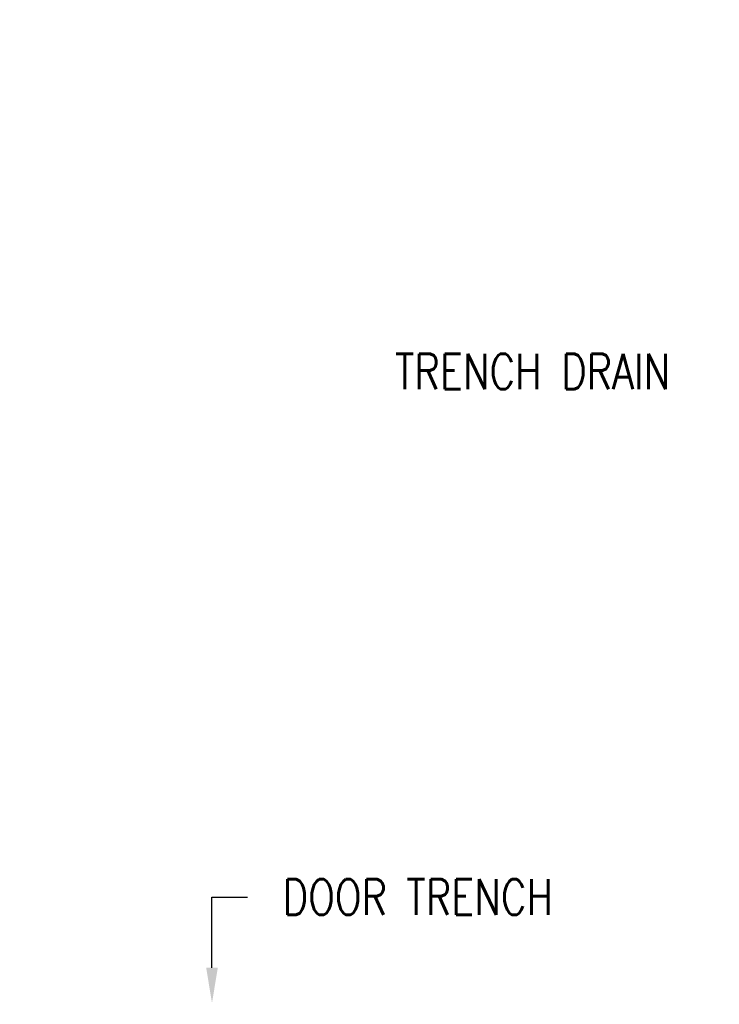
# Model space of a CAD drawing. Header units: inches. Extents: x -783 to 21281, y 0 to 3129.
# Tile 24 of 32: x 1823 to 2060, y 830 to 1164. Entities that reach past the tile are written whole.
import ezdxf
from ezdxf import colors
from ezdxf.entities.mleader import LeaderData, LeaderLine
from ezdxf.math import Vec2, Vec3

# ---------------------------------------------------------------- set-up
doc = ezdxf.new("R2010")
doc.units = ezdxf.units.IN
doc.header["$MEASUREMENT"] = 0
doc.layers.add('S-ANNO-NOTE', color=2, linetype='Continuous')
doc.styles.add('Annotative', font='romans.shx', dxfattribs={"width": 0.8, "height": 0.125})

msp = doc.modelspace()

# ---------------------------------------------------------------- leaders
at = {"layer": 'S-ANNO-NOTE', "lineweight": -3}
ml = msp.add_multileader_mtext('Standard', dxfattribs=at)
ml.set_content('6" %%C PERF. FDN. DRAIN', color=256, style='Annotative')
ml.set_leader_properties(color=1, linetype='ByLayer', lineweight=-1)
ml.build(insert=Vec2(0, 0))
ml.multileader.update_dxf_attribs({"text_right_attachment_type": 3, "dogleg_length": 0.125, "arrow_head_size": 12, "scale": 96})
ctx = ml.context
ctx.base_point, ctx.scale, ctx.char_height, ctx.arrow_head_size, ctx.landing_gap_size, ctx.plane_origin = Vec3(1.8361, 1157.1359), 96, 12, 12, 12, Vec3(-118.9176, 1151.6123)
ctx.right_attachment = 3
notes = []
notes.append((ctx, [(1, (1, 1, 0), (160.3504, 1134.8502), (-1, 0), 12, [(1, [(213.4936, 1062.5454), (178.4169, 946.2067)], 0, [])])]))
ctx.mtext.insert, ctx.mtext.width, ctx.mtext.defined_height, ctx.mtext.flow_direction = Vec3(13.8361, 1163.1359), 133.468121, 34.2663, 5
ml = msp.add_multileader_mtext('Standard', dxfattribs=at)
ml.set_content('SIM.', color=256, style='Annotative')
ml.set_leader_properties(color=1, linetype='ByLayer', lineweight=-1)
ml.build(insert=Vec2(0, 0))
ml.multileader.update_dxf_attribs({"text_right_attachment_type": 4, "dogleg_length": 0.125, "arrow_head_size": 12, "scale": 96})
ctx = ml.context
ctx.base_point, ctx.scale, ctx.char_height, ctx.arrow_head_size, ctx.landing_gap_size, ctx.plane_origin = Vec3(2353.0681, 1056.8657), 96, 12, 12, 12, Vec3(2250.6207, 1038.4564)
ctx.right_attachment = 4
notes.append((ctx, [(0, (0, 0, 0), (0, 0), (1, 0), 1, [])]))
ctx.mtext.insert, ctx.mtext.width, ctx.mtext.flow_direction = Vec3(2365.0681, 1062.8657), 134.479897, 5
ml = msp.add_multileader_mtext('Standard', dxfattribs=at)
ml.set_content('TRENCH DRAIN', color=256, style='Annotative')
ml.set_leader_properties(color=1, linetype='ByLayer', lineweight=-1)
ml.build(insert=Vec2(0, 0))
ml.multileader.update_dxf_attribs({"text_right_attachment_type": 4, "dogleg_length": 0.125, "arrow_head_size": 12, "scale": 96})
ctx = ml.context
ctx.base_point, ctx.scale, ctx.char_height, ctx.arrow_head_size, ctx.landing_gap_size, ctx.plane_origin = Vec3(1938.2973, 1044.4564), 96, 12, 12, 12, Vec3(1835.85, 1038.4564)
ctx.right_attachment = 4
notes.append((ctx, [(1, (1, 1, 0), (2078.0687, 1038.4564), (-1, 0), 12, [(0, [(2135.0774, 1038.4564)], 0, [])])]))
ctx.mtext.insert, ctx.mtext.width, ctx.mtext.flow_direction = Vec3(1950.2973, 1050.4564), 134.479897, 5
ml = msp.add_multileader_mtext('Standard', dxfattribs=at)
ml.set_content('TRENCH DRAIN\\PBLOCKOUT REF:\\PS-506 (TYP.40)', color=256, style='Annotative')
ml.set_leader_properties(color=1, linetype='ByLayer', lineweight=-1)
ml.build(insert=Vec2(0, 0))
ml.multileader.update_dxf_attribs({"text_right_attachment_type": 4, "dogleg_length": 0.125, "arrow_head_size": 12, "scale": 96})
ctx = ml.context
ctx.base_point, ctx.scale, ctx.char_height, ctx.arrow_head_size, ctx.landing_gap_size, ctx.plane_origin = Vec3(1229.8076, 1021.8255), 96, 12, 12, 12, Vec3(1014.2251, 996.3929)
ctx.right_attachment = 4
notes.append((ctx, [(1, (1, 1, 0), (1381.4648, 971.5398), (-1, 0), 12, [(1, [(1450.7625, 796.7634), (1366.6229, 764.8209)], 0, [])])]))
ctx.mtext.insert, ctx.mtext.width, ctx.mtext.flow_direction = Vec3(1241.8076, 1029.8255), 205.546058, 5
ml = msp.add_multileader_mtext('Standard', dxfattribs=at)
ml.set_content('6" %%C PERF. FDN.\\PDRAIN', color=256, style='Annotative')
ml.set_leader_properties(color=1, linetype='ByLayer', lineweight=-1)
ml.build(insert=Vec2(0, 0))
ml.multileader.update_dxf_attribs({"text_right_attachment_type": 3, "dogleg_length": 0.125, "arrow_head_size": 12, "scale": 96})
ctx = ml.context
ctx.base_point, ctx.scale, ctx.char_height, ctx.arrow_head_size, ctx.landing_gap_size, ctx.plane_origin = Vec3(28.1487, 953.4658), 96, 12, 12, 12, Vec3(-74.4809, 957.3126)
ctx.right_attachment = 3
notes.append((ctx, [(0, (1, 1, 0), (16.1487, 953.4658), (1, 0), 12, [(0, [(16.1218, 860.672)], 0, [])])]))
ctx.mtext.insert, ctx.mtext.width, ctx.mtext.flow_direction = Vec3(40.1487, 959.4658), 99.723379, 5
ml = msp.add_multileader_mtext('Standard', dxfattribs=at)
ml.set_content('3" .C. (TYP. 5)', color=256, style='Annotative')
ml.set_leader_properties(color=1, linetype='ByLayer', lineweight=-1)
ml.build(insert=Vec2(0, 0))
ml.multileader.update_dxf_attribs({"text_right_attachment_type": 3, "dogleg_length": 0.125, "arrow_head_size": 12, "scale": 96})
ctx = ml.context
ctx.base_point, ctx.scale, ctx.char_height, ctx.arrow_head_size, ctx.landing_gap_size, ctx.plane_origin = Vec3(-143.1052, 907.7164), 96, 12, 12, 12, Vec3(-287.405, 1062.7199)
ctx.right_attachment = 3
notes.append((ctx, [(1, (1, 1, 0), (4.4377, 905.4307), (-1, 0), 12, [(0, [(-57.026, 842.3203)], 0, [])])]))
ctx.mtext.insert, ctx.mtext.width, ctx.mtext.defined_height, ctx.mtext.flow_direction = Vec3(-131.1052, 915.7164), 151.780958, 44.1743, 5
ml = msp.add_multileader_mtext('Standard', dxfattribs=at)
ml.set_content('DOOR TRENCH', color=256, style='Annotative')
ml.set_leader_properties(color=1, linetype='ByLayer', lineweight=-1)
ml.build(insert=Vec2(0, 0))
ml.multileader.update_dxf_attribs({"text_right_attachment_type": 3, "dogleg_length": 0.125, "arrow_head_size": 12, "scale": 96})
ctx = ml.context
ctx.base_point, ctx.scale, ctx.char_height, ctx.arrow_head_size, ctx.landing_gap_size, ctx.plane_origin = Vec3(1900.1966, 866.1778), 96, 12, 12, 12, Vec3(1802.1835, 861.1855)
ctx.right_attachment = 3
notes.append((ctx, [(0, (1, 1, 0), (1888.1966, 866.1778), (1, 0), 12, [(0, [(1888.1966, 830.2059)], 0, [])])]))
ctx.mtext.insert, ctx.mtext.flow_direction = Vec3(1912.1966, 872.1778), 5
for ctx, leaders in notes:
    for number, flags, end, landing, length, lines in leaders:
        leader = LeaderData()
        leader.index, (leader.has_last_leader_line, leader.has_dogleg_vector, leader.attachment_direction) = number, flags
        leader.last_leader_point, leader.dogleg_vector, leader.dogleg_length = Vec3(end), Vec3(landing), length
        for number, points, colour, breaks in lines:
            line = LeaderLine()
            line.index, line.vertices, line.color, line.breaks = number, Vec3.list(points), colors.encode_raw_color(colour), breaks
            leader.lines.append(line)
        ctx.leaders.append(leader)

doc.saveas('drawing.dxf')
